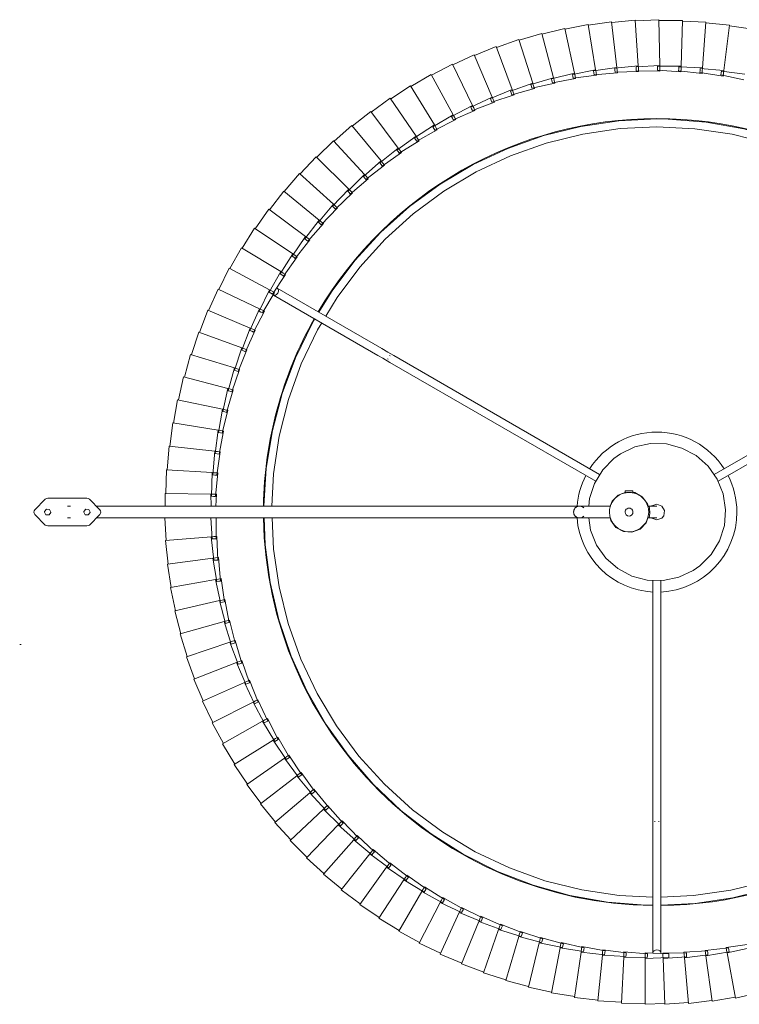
# Model space of a CAD drawing. Header units: millimetres. Extents: x 2216 to 4596, y 810 to 6843.
# Tile 7 of 9: x 2928 to 3294, y 6342 to 6843. Entities that reach past the tile are written whole.
import ezdxf

# ---------------------------------------------------------------- set-up
doc = ezdxf.new("R2010")
doc.units = ezdxf.units.MM
doc.layers.add('E-LITE-EQPM', color=7, linetype='Continuous', lineweight=20)

# ---------------------------------------------------------------- blocks, each defined once
blk = doc.blocks.new('68604_Lamp - 68604-45 SAMBA Black_yellow pendant lamp with plug _Plugged in Ceiling_-557170-Planta_PDF Fixing Holes')
at = {"layer": 'E-LITE-EQPM'}
for p, q in [((15.7, 331.19), (76.14, 435.87)), ((79.61, 433.87), (19.16, 329.17)), ((-244.64, 351.71), (-247.23, 339.98)), ((-224.3, 335.71), (-221.71, 347.43)), ((-219.74, 347.07), (-221.55, 335.2)), ((247.36, 336.87), (245.7, 348.77)), ((222.41, 332.54), (219.96, 344.29)), ((222.71, 344.77), (224.37, 332.88)), ((-246.84, 339.9), (-248.87, 328.07)), ((-247.23, 339.98), (-224.3, 335.71)), ((-225.75, 324.9), (-223.73, 336.73)), ((-223.91, 335.64), (-224.3, 335.71)), ((-222.92, 335.45), (-223.91, 335.64)), ((-223.73, 336.73), (-222.74, 336.6)), ((-221.75, 336.46), (-222.98, 324.52)), ((-222.74, 336.6), (-221.75, 336.46)), ((247.76, 336.92), (224.61, 334.03)), ((248.85, 324.96), (247.76, 336.92)), ((-221.55, 335.2), (-222.92, 335.45)), ((221.83, 333.69), (223.22, 333.86)), ((223.71, 321.83), (221.83, 333.69)), ((223.39, 332.71), (222.41, 332.54)), ((223.22, 333.86), (224.22, 333.98)), ((224.37, 332.88), (223.39, 332.71)), ((224.22, 333.98), (224.61, 334.03)), ((224.61, 334.03), (225.69, 322.07)), ((-248.47, 328), (-249.93, 316.09)), ((-248.87, 328.07), (-225.75, 324.9)), ((-226.69, 314.03), (-225.23, 325.95)), ((-225.23, 325.95), (-224.24, 325.86)), ((-224.24, 325.86), (-223.24, 325.77)), ((-223.24, 325.77), (-223.9, 313.78)), ((-225.37, 324.84), (-225.75, 324.9)), ((-224.37, 324.71), (-225.37, 324.84)), ((-222.98, 324.52), (-224.37, 324.71)), ((223.2, 323), (224.59, 323.1)), ((224.5, 311.06), (223.2, 323)), ((224.7, 321.95), (223.71, 321.83)), ((224.59, 323.1), (225.59, 323.18)), ((225.69, 322.07), (224.7, 321.95)), ((225.59, 323.18), (225.98, 323.21)), ((249.25, 324.98), (225.98, 323.21)), ((225.98, 323.21), (226.49, 311.21)), ((249.76, 312.99), (249.25, 324.98)), ((-249.53, 316.04), (-250.41, 304.07)), ((-249.93, 316.09), (-226.69, 314.03)), ((-227.1, 303.13), (-226.22, 315.11)), ((-226.3, 314), (-226.69, 314.03)), ((-225.3, 313.91), (-226.3, 314)), ((-226.22, 315.11), (-225.22, 315.07)), ((-223.9, 313.78), (-225.3, 313.91)), ((-225.22, 315.07), (-224.22, 315.03)), ((-224.22, 315.03), (-224.31, 303.02)), ((224.04, 312.26), (225.44, 312.3)), ((224.78, 300.27), (224.04, 312.26)), ((225.5, 311.14), (224.5, 311.06)), ((225.44, 312.3), (226.45, 312.33)), ((226.49, 311.21), (225.5, 311.14)), ((226.45, 312.33), (226.83, 312.34)), ((226.83, 312.34), (226.77, 300.33)), ((250.16, 312.99), (226.83, 312.34)), ((250.09, 300.98), (250.16, 312.99)), ((-227.04, 294), (-226.64, 306)), ((-226.64, 306), (-225.64, 306)), ((-225.64, 306), (-224.65, 306)), ((-224.65, 306), (-224.25, 294)), ((-250.41, 304.07), (-227.1, 303.13)), ((-250.04, 304.05), (-250.37, 294)), ((-226.74, 303.12), (-227.1, 303.13)), ((-225.7, 303.07), (-226.74, 303.12)), ((-224.31, 303.02), (-225.7, 303.07)), ((-224.17, 302), (-162.77, 302)), ((-157.62, 301), (-157.24, 301)), ((-155.7, 302), (-34.82, 302)), ((224.53, 289.49), (224.37, 301.49)), ((224.37, 301.49), (225.77, 301.46)), ((225.77, 301.46), (226.78, 301.44)), ((227.17, 301.43), (226.53, 289.45)), ((226.78, 301.44), (227.17, 301.43)), ((250.49, 300.97), (227.17, 301.43)), ((249.85, 288.98), (250.49, 300.97)), ((-162.77, 298), (-224.17, 298)), ((-157.24, 299), (-157.61, 299)), ((-34.88, 298), (-155.7, 298)), ((-3, 295.32), (-3, 295.89)), ((2.94, 297.34), (3.12, 297.5)), ((3, 295.89), (3, 295.32)), ((225.77, 300.3), (224.78, 300.27)), ((226.77, 300.33), (225.77, 300.3)), ((-250.37, 294), (-227.04, 294)), ((-249.98, 293.99), (-249.8, 281.99)), ((-226.65, 294), (-227.04, 294)), ((-226.67, 295.11), (-225.67, 295.16)), ((-226.49, 283.11), (-226.67, 295.11)), ((-225.64, 294), (-226.65, 294)), ((-225.67, 295.16), (-224.68, 295.21)), ((-224.25, 294), (-225.64, 294)), ((-224.68, 295.21), (-223.7, 283.24)), ((223.77, 278.72), (224.19, 290.72)), ((224.19, 290.72), (225.58, 290.62)), ((225.58, 290.62), (226.58, 290.56)), ((226.97, 290.53), (225.76, 278.58)), ((226.58, 290.56), (226.97, 290.53)), ((250.25, 288.94), (226.97, 290.53)), ((9.76, 287.84), (10.74, 287.84)), ((10.74, 285.84), (10.74, 287.84)), ((10.74, 283.84), (10.74, 285.84)), ((225.53, 289.47), (224.53, 289.49)), ((226.53, 289.45), (225.53, 289.47)), ((249.04, 277), (250.25, 288.94)), ((-249.8, 281.99), (-226.49, 283.11)), ((-249.4, 282), (-248.65, 270.01)), ((-226.1, 283.13), (-226.49, 283.11)), ((-226.17, 284.24), (-225.18, 284.33)), ((-225.42, 272.25), (-226.17, 284.24)), ((-225.1, 283.17), (-226.1, 283.13)), ((-225.18, 284.33), (-224.19, 284.43)), ((-223.7, 283.24), (-225.1, 283.17)), ((-224.19, 284.43), (-222.64, 272.52)), ((10.74, 283.84), (9.76, 283.84)), ((-3, 270.84), (-3, 276.37)), ((3, 276.37), (3, 270.84)), ((222.49, 268), (223.48, 279.97)), ((223.48, 279.97), (224.87, 279.81)), ((224.76, 278.65), (223.77, 278.72)), ((226.26, 279.65), (224.47, 267.77)), ((225.76, 278.58), (224.76, 278.65)), ((224.87, 279.81), (225.87, 279.69)), ((225.87, 279.69), (226.26, 279.65)), ((249.43, 276.94), (226.26, 279.65)), ((247.65, 265.07), (249.43, 276.94)), ((-248.65, 270.01), (-225.42, 272.25)), ((-225.03, 272.29), (-225.42, 272.25)), ((-225.16, 273.4), (-224.17, 273.54)), ((-223.83, 261.46), (-225.16, 273.4)), ((-224.03, 272.39), (-225.03, 272.29)), ((-224.17, 273.54), (-223.18, 273.68)), ((-222.64, 272.52), (-224.03, 272.39)), ((-223.18, 273.68), (-221.06, 261.86)), ((19.19, 270.83), (79.64, 166.12)), ((-248.25, 270.05), (-246.92, 258.11)), ((76.18, 164.12), (15.72, 268.85)), ((220.69, 257.36), (222.26, 269.27)), ((222.26, 269.27), (223.64, 269.04)), ((223.48, 267.89), (222.49, 268)), ((225.02, 268.81), (222.66, 257.04)), ((224.47, 267.77), (223.48, 267.89)), ((223.64, 269.04), (224.63, 268.87)), ((224.63, 268.87), (225.02, 268.81)), ((248.04, 265), (225.02, 268.81)), ((-246.92, 258.11), (-223.83, 261.46)), ((-223.44, 261.52), (-223.83, 261.46)), ((-223.62, 262.62), (-222.64, 262.81)), ((-221.72, 250.76), (-223.62, 262.62)), ((-222.45, 261.66), (-223.44, 261.52)), ((-222.64, 262.81), (-221.66, 263)), ((-221.06, 261.86), (-222.45, 261.66)), ((-221.66, 263), (-218.98, 251.29)), ((245.68, 253.22), (248.04, 265)), ((-246.52, 258.16), (-244.62, 246.31)), ((218.39, 246.82), (220.53, 258.63)), ((223.26, 258.04), (220.34, 246.4)), ((220.53, 258.63), (221.9, 258.34)), ((221.68, 257.2), (220.69, 257.36)), ((222.66, 257.04), (221.68, 257.2)), ((221.9, 258.34), (222.88, 258.13)), ((222.88, 258.13), (223.26, 258.04)), ((246.07, 253.13), (223.26, 258.04)), ((-244.62, 246.31), (-221.72, 250.76)), ((-221.34, 250.83), (-221.72, 250.76)), ((-221.57, 251.92), (-220.6, 252.16)), ((-219.1, 240.17), (-221.57, 251.92)), ((-220.35, 251.03), (-221.34, 250.83)), ((-220.6, 252.16), (-219.63, 252.4)), ((-218.98, 251.29), (-220.35, 251.03)), ((-219.63, 252.4), (-216.39, 240.84)), ((243.15, 241.48), (246.07, 253.13)), ((-244.23, 246.37), (-241.76, 234.62)), ((215.59, 236.4), (218.29, 248.1)), ((220.99, 247.38), (217.52, 235.88)), ((218.29, 248.1), (219.64, 247.74)), ((219.37, 246.61), (218.39, 246.82)), ((220.34, 246.4), (219.37, 246.61)), ((219.64, 247.74), (220.61, 247.48)), ((220.61, 247.48), (220.99, 247.38)), ((243.54, 241.37), (220.99, 247.38)), ((-219, 241.34), (-218.05, 241.62)), ((-215.98, 229.72), (-219, 241.34)), ((-217.74, 240.5), (-218.72, 240.27)), ((-218.05, 241.62), (-217.09, 241.91)), ((-216.39, 240.84), (-217.74, 240.5)), ((-217.09, 241.91), (-213.3, 230.52)), ((240.06, 229.88), (243.54, 241.37)), ((-241.76, 234.62), (-219.1, 240.17)), ((-218.72, 240.27), (-219.1, 240.17)), ((212.29, 226.12), (215.55, 237.68)), ((218.21, 236.83), (214.19, 225.52)), ((215.55, 237.68), (216.88, 237.25)), ((216.55, 236.14), (215.59, 236.4)), ((217.52, 235.88), (216.55, 236.14)), ((216.88, 237.25), (217.84, 236.95)), ((217.84, 236.95), (218.21, 236.83)), ((240.44, 229.75), (218.21, 236.83)), ((-241.37, 234.71), (-238.35, 223.09)), ((-215.93, 230.89), (-214.99, 231.22)), ((-212.35, 219.43), (-215.93, 230.89)), ((-214.99, 231.22), (-214.05, 231.55)), ((-213.3, 230.52), (-214.64, 230.12)), ((-214.05, 231.55), (-209.72, 220.36)), ((-238.35, 223.09), (-215.98, 229.72)), ((-215.6, 229.83), (-215.98, 229.72)), ((-214.64, 230.12), (-215.6, 229.83)), ((208.5, 216.02), (212.31, 227.4)), ((214.93, 226.43), (210.37, 215.32)), ((213.24, 225.82), (212.29, 226.12)), ((212.31, 227.4), (213.62, 226.92)), ((214.19, 225.52), (213.24, 225.82)), ((213.62, 226.92), (214.56, 226.56)), ((214.56, 226.56), (214.93, 226.43)), ((236.79, 218.29), (214.93, 226.43)), ((236.42, 218.44), (240.44, 229.75)), ((-237.96, 223.2), (-234.38, 211.74)), ((-212.37, 220.61), (-211.44, 220.98)), ((-208.24, 209.33), (-212.37, 220.61)), ((-211.44, 220.98), (-210.52, 221.36)), ((-210.52, 221.36), (-205.65, 210.38)), ((-234.38, 211.74), (-212.35, 219.43)), ((-211.99, 219.56), (-212.35, 219.43)), ((-211.03, 219.9), (-211.99, 219.56)), ((-209.72, 220.36), (-211.03, 219.9)), ((204.22, 206.11), (208.58, 217.3)), ((211.15, 216.2), (206.06, 205.32)), ((209.43, 215.67), (208.5, 216.02)), ((208.58, 217.3), (209.86, 216.75)), ((210.37, 215.32), (209.43, 215.67)), ((209.86, 216.75), (210.79, 216.35)), ((210.79, 216.35), (211.15, 216.2)), ((232.6, 207.02), (211.15, 216.2)), ((232.23, 207.18), (236.79, 218.29)), ((-234, 211.86), (-229.87, 200.59)), ((-208.31, 210.5), (-207.41, 210.92)), ((-203.65, 199.44), (-208.31, 210.5)), ((-207.41, 210.92), (-206.5, 211.34)), ((-206.5, 211.34), (-201.11, 200.61)), ((-229.87, 200.59), (-208.24, 209.33)), ((-207.88, 209.48), (-208.24, 209.33)), ((-206.95, 209.86), (-207.88, 209.48)), ((-205.65, 210.38), (-206.95, 209.86)), ((199.48, 196.41), (204.37, 207.38)), ((206.88, 206.16), (201.28, 195.54)), ((205.14, 205.71), (204.22, 206.11)), ((204.37, 207.38), (205.62, 206.77)), ((206.06, 205.32), (205.14, 205.71)), ((205.62, 206.77), (206.53, 206.33)), ((206.53, 206.33), (206.88, 206.16)), ((227.87, 195.96), (206.88, 206.16)), ((227.51, 196.14), (232.6, 207.02)), ((-229.5, 200.73), (-224.84, 189.67)), ((-203.78, 200.61), (-202.89, 201.07)), ((-198.59, 189.78), (-203.78, 200.61)), ((-202.89, 201.07), (-202.01, 201.53)), ((-201.11, 200.61), (-202.38, 200.02)), ((-202.01, 201.53), (-196.11, 191.07)), ((-224.84, 189.67), (-203.65, 199.44)), ((-203.29, 199.6), (-203.65, 199.44)), ((-202.38, 200.02), (-203.29, 199.6)), ((194.28, 186.96), (199.68, 197.68)), ((202.14, 196.34), (196.03, 186)), ((200.38, 195.98), (199.48, 196.41)), ((199.68, 197.68), (200.91, 197.01)), ((201.28, 195.54), (200.38, 195.98)), ((200.91, 197.01), (201.79, 196.52)), ((201.79, 196.52), (202.14, 196.34)), ((222.61, 185.14), (202.14, 196.34)), ((222.26, 185.34), (227.87, 195.96)), ((-198.77, 190.94), (-197.91, 191.44)), ((-193.07, 180.37), (-198.77, 190.94)), ((-197.35, 190.42), (-198.24, 189.96)), ((-197.91, 191.44), (-197.05, 191.94)), ((-196.11, 191.07), (-197.35, 190.42)), ((-197.05, 191.94), (-190.65, 181.78)), ((-224.47, 189.83), (-219.28, 179)), ((-219.28, 179), (-198.59, 189.78)), ((-198.24, 189.96), (-198.59, 189.78)), ((188.63, 177.76), (194.54, 188.21)), ((196.93, 186.75), (190.33, 176.72)), ((195.15, 186.48), (194.28, 186.96)), ((194.54, 188.21), (195.73, 187.48)), ((196.03, 186), (195.15, 186.48)), ((195.73, 187.48), (196.59, 186.96)), ((196.6, 186.96), (196.93, 186.75)), ((216.84, 174.59), (196.93, 186.75)), ((-213.22, 168.61), (-193.07, 180.37)), ((-193.3, 181.52), (-192.47, 182.06)), ((-187.1, 171.24), (-193.3, 181.52)), ((-192.73, 180.57), (-193.07, 180.37)), ((-191.86, 181.08), (-192.73, 180.57)), ((-192.47, 182.06), (-191.63, 182.61)), ((-190.65, 181.78), (-191.86, 181.08)), ((-191.63, 182.61), (-184.76, 172.76)), ((216.5, 174.81), (222.61, 185.14)), ((-218.92, 179.18), (-213.22, 168.61)), ((182.54, 168.85), (188.95, 179)), ((191.26, 177.43), (184.19, 167.73)), ((189.48, 177.24), (188.63, 177.76)), ((188.95, 179), (190.11, 178.22)), ((190.33, 176.72), (189.48, 177.24)), ((190.11, 178.22), (190.94, 177.65)), ((190.94, 177.65), (191.26, 177.43)), ((210.57, 164.33), (191.26, 177.43)), ((-206.67, 158.53), (-187.1, 171.24)), ((-187.39, 172.38), (-186.58, 172.96)), ((-180.7, 162.41), (-187.39, 172.38)), ((-186.77, 171.45), (-187.1, 171.24)), ((-185.93, 172), (-186.77, 171.45)), ((-186.58, 172.96), (-185.77, 173.54)), ((-184.76, 172.76), (-185.93, 172)), ((-185.77, 173.54), (-178.44, 164.04)), ((210.24, 164.56), (216.84, 174.59)), ((-212.87, 168.8), (-206.67, 158.53)), ((176.04, 160.24), (182.93, 170.07)), ((185.16, 168.39), (177.63, 159.04)), ((183.37, 168.29), (182.54, 168.85)), ((182.93, 170.07), (184.04, 169.23)), ((184.19, 167.73), (183.37, 168.29)), ((184.04, 169.23), (184.85, 168.63)), ((184.85, 168.63), (185.16, 168.39)), ((203.81, 154.38), (185.16, 168.39)), ((-199.64, 148.77), (-180.7, 162.41)), ((-181.05, 163.53), (-180.27, 164.15)), ((-173.89, 153.89), (-181.05, 163.53)), ((-180.39, 162.63), (-180.7, 162.41)), ((-179.57, 163.22), (-180.39, 162.63)), ((-180.27, 164.15), (-179.49, 164.77)), ((-178.44, 164.04), (-179.57, 163.22)), ((-179.49, 164.77), (-171.7, 155.63)), ((78.01, 162.96), (77.81, 163.29)), ((79.55, 164.29), (79.73, 163.97)), ((169.12, 151.95), (176.48, 161.44)), ((176.48, 161.44), (177.55, 160.55)), ((177.55, 160.55), (178.33, 159.91)), ((203.5, 154.62), (210.57, 164.33)), ((-206.33, 158.74), (-199.64, 148.77)), ((-174.29, 154.99), (-173.54, 155.65)), ((-173.54, 155.65), (-172.79, 156.31)), ((-171.7, 155.63), (-172.8, 154.76)), ((-172.79, 156.31), (-164.58, 147.55)), ((110.41, 104.83), (79.71, 158)), ((83.18, 160), (113.88, 106.83)), ((178.63, 159.66), (170.66, 150.68)), ((176.83, 159.64), (176.04, 160.24)), ((177.63, 159.04), (176.83, 159.64)), ((178.33, 159.91), (178.63, 159.66)), ((196.59, 144.76), (178.63, 159.66)), ((-192.15, 139.36), (-173.89, 153.89)), ((-166.68, 145.71), (-174.29, 154.99)), ((-173.59, 154.13), (-173.89, 153.89)), ((-172.8, 154.76), (-173.59, 154.13)), ((161.82, 144), (169.62, 153.13)), ((171.69, 151.25), (163.3, 142.66)), ((169.89, 151.31), (169.12, 151.95)), ((169.62, 153.13), (170.65, 152.19)), ((170.66, 150.68), (169.89, 151.31)), ((170.65, 152.19), (171.4, 151.51)), ((171.4, 151.51), (171.69, 151.25)), ((188.91, 135.51), (171.69, 151.25)), ((196.29, 145.02), (203.81, 154.38)), ((-199.31, 148.99), (-192.15, 139.36)), ((-184.21, 130.32), (-166.68, 145.71)), ((-167.13, 146.79), (-166.41, 147.48)), ((-159.08, 137.88), (-167.13, 146.79)), ((-166.38, 145.96), (-166.68, 145.71)), ((-166.41, 147.48), (-165.69, 148.18)), ((-165.63, 146.63), (-166.38, 145.96)), ((-165.69, 148.18), (-157.07, 139.83)), ((-164.58, 147.55), (-165.63, 146.63)), ((-158.9, 139.67), (-158.21, 140.4)), ((-158.21, 140.4), (-149.2, 132.47)), ((154.15, 136.42), (162.38, 145.16)), ((164.35, 143.18), (155.55, 135)), ((162.56, 143.33), (161.82, 144)), ((162.38, 145.16), (163.36, 144.17)), ((163.3, 142.66), (162.56, 143.33)), ((163.36, 144.17), (164.07, 143.45)), ((164.07, 143.45), (164.35, 143.18)), ((180.79, 126.63), (164.35, 143.18)), ((188.62, 135.78), (196.59, 144.76)), ((-191.83, 139.6), (-184.21, 130.32)), ((-175.85, 121.67), (-159.08, 137.88)), ((-159.58, 138.94), (-158.9, 139.67)), ((-151.11, 130.43), (-159.58, 138.94)), ((-158.8, 138.15), (-159.08, 137.88)), ((-158.07, 138.85), (-158.8, 138.15)), ((-157.07, 139.83), (-158.07, 138.85)), ((146.12, 129.21), (154.76, 137.54)), ((156.63, 135.47), (147.45, 127.73)), ((154.85, 135.71), (154.15, 136.42)), ((154.76, 137.54), (155.69, 136.51)), ((155.55, 135), (154.85, 135.71)), ((155.69, 136.51), (156.37, 135.76)), ((156.37, 135.76), (156.63, 135.47)), ((172.26, 118.15), (156.63, 135.47)), ((180.52, 126.92), (188.91, 135.51)), ((-183.91, 130.57), (-175.85, 121.67)), ((-167.09, 113.43), (-151.11, 130.43)), ((-151.67, 131.47), (-151.02, 132.22)), ((-142.8, 123.37), (-151.67, 131.47)), ((-150.84, 130.72), (-151.11, 130.43)), ((-151.02, 132.22), (-150.37, 132.98)), ((-150.15, 131.45), (-150.84, 130.72)), ((-150.37, 132.98), (-140.98, 125.5)), ((-149.2, 132.47), (-150.15, 131.45)), ((137.75, 122.39), (146.78, 130.3)), ((146.78, 130.3), (147.66, 129.22)), ((-142.79, 125.17), (-142.18, 125.96)), ((-142.18, 125.96), (-132.44, 118.93)), ((-140.98, 125.5), (-141.89, 124.44)), ((148.55, 128.14), (139.01, 120.85)), ((146.79, 128.47), (146.12, 129.21)), ((147.45, 127.73), (146.79, 128.47)), ((147.66, 129.22), (148.3, 128.44)), ((148.3, 128.44), (148.55, 128.14)), ((163.34, 110.09), (148.55, 128.14)), ((172, 118.45), (180.79, 126.63)), ((-175.56, 121.94), (-167.09, 113.43)), ((-157.94, 105.62), (-142.8, 123.37)), ((-143.4, 124.38), (-142.79, 125.17)), ((-134.15, 116.72), (-143.4, 124.38)), ((-142.54, 123.67), (-142.8, 123.37)), ((-141.89, 124.44), (-142.54, 123.67)), ((129.06, 115.98), (138.46, 123.45)), ((140.13, 121.21), (130.25, 114.38)), ((138.38, 121.62), (137.75, 122.39)), ((139.01, 120.85), (138.38, 121.62)), ((138.46, 123.45), (139.3, 122.33)), ((139.3, 122.33), (139.9, 121.52)), ((139.9, 121.52), (140.13, 121.21)), ((154.03, 102.47), (140.13, 121.21)), ((-148.43, 98.26), (-134.15, 116.72)), ((-134.8, 117.7), (-134.23, 118.51)), ((-125.2, 110.49), (-134.8, 117.7)), ((-134.23, 118.51), (-133.66, 119.33)), ((-133.92, 117.03), (-134.15, 116.72)), ((-133.3, 117.83), (-133.92, 117.03)), ((-133.66, 119.33), (-123.6, 112.78)), ((-132.44, 118.93), (-133.3, 117.83)), ((120.08, 110), (129.83, 117.01)), ((129.66, 115.18), (129.06, 115.98)), ((129.83, 117.01), (130.61, 115.85)), ((130.61, 115.85), (131.17, 115.01)), ((163.09, 110.41), (172.26, 118.15)), ((-166.81, 113.72), (-157.94, 105.62)), ((-138.57, 91.37), (-125.2, 110.49)), ((-125.9, 111.43), (-125.37, 112.28)), ((-115.96, 104.7), (-125.9, 111.43)), ((-125.37, 112.28), (-124.83, 113.12)), ((-124.98, 110.81), (-125.2, 110.49)), ((-124.4, 111.64), (-124.98, 110.81)), ((-124.83, 113.12), (-114.47, 107.06)), ((-123.6, 112.78), (-124.4, 111.64)), ((110.82, 104.46), (120.9, 110.99)), ((120.9, 110.99), (121.62, 109.8)), ((131.38, 114.69), (121.19, 108.34)), ((130.25, 114.38), (129.66, 115.18)), ((131.17, 115.01), (131.38, 114.69)), ((144.37, 95.31), (131.38, 114.69)), ((-157.68, 105.92), (-148.43, 98.26)), ((-116.7, 105.61), (-116.21, 106.47)), ((-106.45, 99.36), (-116.7, 105.61)), ((-116.21, 106.47), (-115.72, 107.34)), ((-115.21, 105.88), (-115.75, 105.03)), ((-115.72, 107.34), (-105.08, 101.79)), ((-114.47, 107.06), (-115.21, 105.88)), ((101.31, 99.36), (111.68, 105.41)), ((111.68, 105.41), (112.35, 104.18)), ((122.34, 108.6), (111.85, 102.75)), ((120.64, 109.17), (120.08, 110)), ((121.19, 108.34), (120.64, 109.17)), ((121.62, 109.8), (122.14, 108.93)), ((122.14, 108.93), (122.34, 108.6)), ((134.38, 88.61), (122.34, 108.6)), ((153.8, 102.8), (163.34, 110.09)), ((-128.4, 84.96), (-115.96, 104.7)), ((-115.75, 105.03), (-115.96, 104.7)), ((-107.23, 100.23), (-106.79, 101.12)), ((-96.69, 94.48), (-107.23, 100.23)), ((-106.79, 101.12), (-106.34, 102.01)), ((-106.34, 102.01), (-95.44, 96.97)), ((-105.76, 100.57), (-106.26, 99.69)), ((-105.08, 101.79), (-105.76, 100.57)), ((91.56, 94.73), (102.21, 100.27)), ((102.21, 100.27), (102.82, 99.01)), ((113.01, 102.95), (102.25, 97.61)), ((111.34, 103.6), (110.82, 104.46)), ((111.85, 102.75), (111.34, 103.6)), ((112.35, 104.18), (112.82, 103.29)), ((112.82, 103.29), (113.01, 102.95)), ((124.08, 82.41), (113.01, 102.95)), ((144.16, 95.64), (154.03, 102.47)), ((-148.18, 98.57), (-138.57, 91.37)), ((-117.93, 79.04), (-106.45, 99.36)), ((-106.26, 99.69), (-106.45, 99.36)), ((-97.52, 95.31), (-97.12, 96.22)), ((-86.72, 90.07), (-97.52, 95.31)), ((-97.12, 96.22), (-96.71, 97.13)), ((-96.71, 97.13), (-85.58, 92.62)), ((-96.07, 95.72), (-96.52, 94.82)), ((-95.44, 96.97), (-96.07, 95.72)), ((81.6, 90.58), (92.51, 95.6)), ((103.42, 97.75), (92.42, 92.93)), ((92.51, 95.6), (93.05, 94.31)), ((101.78, 98.49), (101.31, 99.36)), ((102.25, 97.61), (101.78, 98.49)), ((102.82, 99.01), (103.25, 98.1)), ((103.25, 98.1), (103.42, 97.75)), ((113.49, 76.7), (103.42, 97.75)), ((134.18, 88.96), (144.37, 95.31)), ((-138.34, 91.69), (-128.4, 84.96)), ((-107.18, 73.63), (-96.69, 94.48)), ((-96.52, 94.82), (-96.69, 94.48)), ((-87.58, 90.86), (-87.22, 91.79)), ((-76.54, 86.15), (-87.58, 90.86)), ((-87.22, 91.79), (-86.86, 92.72)), ((-86.86, 92.72), (-75.53, 88.75)), ((-86.56, 90.42), (-86.72, 90.07)), ((-86.15, 91.35), (-86.56, 90.42)), ((-85.58, 92.62), (-86.15, 91.35)), ((71.45, 86.9), (82.59, 91.39)), ((81.99, 89.66), (81.6, 90.58)), ((93.59, 93.02), (82.37, 88.74)), ((82.59, 91.39), (83.07, 90.08)), ((91.99, 93.83), (91.56, 94.73)), ((92.42, 92.93), (91.99, 93.83)), ((93.05, 94.31), (93.44, 93.38)), ((93.44, 93.38), (93.59, 93.02)), ((102.64, 71.51), (93.59, 93.02)), ((-128.18, 85.29), (-117.93, 79.04)), ((-96.19, 68.75), (-86.72, 90.07)), ((-84.98, 64.4), (-76.54, 86.15)), ((-77.44, 86.9), (-77.13, 87.84)), ((-66.19, 82.72), (-77.44, 86.9)), ((-77.13, 87.84), (-76.81, 88.79)), ((-76.81, 88.79), (-65.3, 85.37)), ((-76.4, 86.51), (-76.54, 86.15)), ((-76.03, 87.45), (-76.4, 86.51)), ((-75.53, 88.75), (-76.03, 87.45)), ((-66.85, 84.38), (-66.58, 85.35)), ((-66.58, 85.35), (-54.92, 82.48)), ((-65.3, 85.37), (-65.74, 84.04)), ((61.14, 83.72), (72.48, 87.67)), ((71.8, 85.96), (71.45, 86.9)), ((72.14, 85.03), (71.8, 85.96)), ((83.55, 88.77), (72.14, 85.03)), ((72.48, 87.67), (72.89, 86.34)), ((72.89, 86.34), (73.19, 85.37)), ((73.19, 85.37), (73.31, 85)), ((82.37, 88.74), (81.99, 89.66)), ((83.07, 90.08), (83.41, 89.13)), ((83.41, 89.13), (83.55, 88.77)), ((91.55, 66.85), (83.55, 88.77)), ((123.89, 82.76), (134.38, 88.61)), ((-73.57, 60.59), (-66.19, 82.72)), ((-67.12, 83.42), (-66.85, 84.38)), ((-55.68, 79.79), (-67.12, 83.42)), ((-66.06, 83.09), (-66.19, 82.72)), ((-65.74, 84.04), (-66.06, 83.09)), ((-56.65, 80.45), (-56.42, 81.42)), ((-45.04, 77.37), (-56.65, 80.45)), ((-56.42, 81.42), (-56.2, 82.4)), ((-56.2, 82.4), (-44.42, 80.09)), ((-55.57, 80.16), (-55.68, 79.79)), ((-55.3, 81.14), (-55.57, 80.17)), ((-54.92, 82.48), (-55.3, 81.14)), ((40.12, 78.85), (51.78, 81.7)), ((50.69, 81.03), (62.2, 84.44)), ((50.94, 80.07), (50.69, 81.03)), ((62.91, 81.73), (51.19, 79.1)), ((51.78, 81.7), (52.07, 80.33)), ((52.07, 80.33), (52.28, 79.35)), ((61.44, 82.77), (61.14, 83.72)), ((61.74, 81.81), (61.44, 82.77)), ((73.31, 85), (61.74, 81.81)), ((62.2, 84.44), (62.55, 83.08)), ((62.55, 83.08), (62.81, 82.11)), ((62.81, 82.11), (62.91, 81.73)), ((68.77, 59.15), (62.91, 81.73)), ((80.25, 62.73), (73.31, 85)), ((113.32, 77.07), (124.08, 82.41)), ((-117.72, 79.38), (-107.18, 73.63)), ((-62, 57.33), (-55.68, 79.79)), ((-50.28, 54.63), (-45.04, 77.37)), ((-46.04, 77.98), (-45.87, 78.96)), ((-34.3, 75.46), (-46.04, 77.98)), ((-45.87, 78.96), (-45.69, 79.95)), ((-45.69, 79.95), (-33.81, 78.21)), ((-44.96, 77.75), (-45.04, 77.37)), ((-44.73, 78.73), (-44.96, 77.75)), ((-44.42, 80.09), (-44.73, 78.73)), ((-38.44, 52.5), (-34.3, 75.46)), ((-35.33, 76.03), (-35.2, 77.02)), ((-23.49, 74.07), (-35.33, 76.03)), ((-35.2, 77.02), (-35.07, 78.01)), ((-35.07, 78.01), (-23.12, 76.84)), ((-34.24, 75.85), (-34.3, 75.46)), ((-34.06, 76.84), (-34.24, 75.85)), ((-33.81, 78.21), (-34.06, 76.84)), ((-24.54, 74.59), (-24.46, 75.58)), ((-24.46, 75.58), (-24.38, 76.58)), ((-24.38, 76.58), (-12.38, 75.99)), ((-23.3, 75.46), (-23.44, 74.46)), ((-23.12, 76.84), (-23.3, 75.46)), ((-13.66, 74.67), (-13.62, 75.66)), ((-13.62, 75.66), (-2.99, 75.65)), ((-12.38, 75.99), (-12.5, 74.6)), ((2.94, 75.54), (9.15, 75.83)), ((7.95, 75.39), (19.91, 76.53)), ((8.01, 74.39), (7.95, 75.39)), ((9.15, 75.83), (9.17, 74.44)), ((18.73, 76.03), (30.61, 77.74)), ((18.84, 75.04), (18.73, 76.03)), ((19.91, 76.53), (19.99, 75.14)), ((29.46, 77.18), (41.24, 79.47)), ((29.61, 76.2), (29.46, 77.18)), ((29.77, 75.21), (29.61, 76.2)), ((41.68, 76.71), (29.77, 75.21)), ((30.61, 77.74), (30.76, 76.35)), ((30.76, 76.35), (30.87, 75.35)), ((30.87, 75.35), (30.92, 74.97)), ((40.32, 77.88), (40.12, 78.85)), ((40.53, 76.9), (40.32, 77.88)), ((52.35, 78.96), (40.53, 76.9)), ((41.24, 79.47), (41.46, 78.09)), ((41.46, 78.09), (41.62, 77.09)), ((41.62, 77.09), (41.68, 76.71)), ((45.36, 53.66), (41.68, 76.71)), ((51.19, 79.1), (50.94, 80.07)), ((52.28, 79.35), (52.35, 78.96)), ((57.13, 56.13), (52.35, 78.96)), ((102.49, 71.88), (113.49, 76.7)), ((-107, 73.99), (-96.19, 68.75)), ((-26.51, 50.94), (-23.49, 74.07)), ((-12.61, 73.21), (-24.54, 74.59)), ((-23.44, 74.46), (-23.49, 74.07)), ((-14.53, 49.95), (-12.61, 73.21)), ((-13.69, 73.67), (-13.66, 74.67)), ((-2.99, 72.95), (-13.69, 73.67)), ((-12.58, 73.59), (-12.61, 73.21)), ((-12.5, 74.6), (-12.58, 73.59)), ((9.19, 73.04), (2.98, 73.16)), ((8.08, 73.4), (8.01, 74.39)), ((20.08, 73.74), (8.08, 73.4)), ((9.17, 74.44), (9.19, 73.43)), ((9.19, 73.43), (9.19, 73.04)), ((9.52, 49.71), (9.19, 73.04)), ((18.95, 74.04), (18.84, 75.04)), ((30.92, 74.97), (18.95, 74.04)), ((19.99, 75.14), (20.05, 74.13)), ((20.05, 74.13), (20.08, 73.74)), ((21.52, 50.45), (20.08, 73.74)), ((33.48, 51.77), (30.92, 74.97)), ((91.42, 67.23), (102.64, 71.51)), ((-96.02, 69.11), (-84.98, 64.4)), ((80.14, 63.11), (91.55, 66.85)), ((-84.83, 64.76), (-73.57, 60.59)), ((-73.44, 60.96), (-62, 57.33)), ((68.68, 59.54), (80.25, 62.73)), ((-61.88, 57.71), (-50.28, 54.63)), ((45.3, 54.06), (57.13, 56.13)), ((57.05, 56.52), (68.77, 59.15)), ((-50.18, 55.02), (-38.44, 52.5)), ((-38.36, 52.89), (-26.51, 50.94)), ((-26.45, 51.33), (-14.53, 49.95)), ((-14.49, 50.35), (-2.98, 49.57)), ((9.52, 50.11), (21.52, 50.45)), ((21.51, 50.85), (33.48, 51.77)), ((33.44, 52.17), (45.36, 53.66)), ((2.98, 49.83), (9.52, 49.71)), ((-6.59, 11.21), (-1.21, 16.59)), ((1.21, 16.59), (6.59, 11.21)), ((-7, 0), (-7, 10)), ((7, 10), (7, 0)), ((-3, 0), (-3, 1.67)), ((3, 0), (3, 1.67)), ((-7, -10), (-7, 0)), ((7, 0), (7, -10)), ((-1.21, -16.59), (-6.59, -11.21)), ((6.59, -11.21), (1.21, -16.59))]:
    blk.add_line(p, q, dxfattribs=at)
at = {"layer": 'E-LITE-EQPM', "flags": 128}
for points in [[(-199.9, 302), (-199.05, 319.43), (-196.22, 338.67), (-191.54, 357.54), (-185.04, 375.87), (-176.8, 393.49), (-166.88, 410.22), (-155.39, 425.91), (-142.42, 440.4), (-128.11, 453.57), (-112.59, 465.29), (-96.01, 475.44), (-78.51, 483.94), (-60.27, 490.7), (-41.47, 495.65), (-22.27, 498.75), (-2.86, 499.97), (16.58, 499.31), (35.86, 496.75), (54.8, 492.34), (73.22, 486.11), (90.95, 478.12), (98.15, 473.99)], [(96.18, 470.57), (92.21, 472.95), (74.8, 481.16), (56.66, 487.62), (37.98, 492.28), (18.93, 495.08), (-0.3, 495.99), (-19.52, 495.02), (-38.56, 492.16), (-57.23, 487.45), (-75.35, 480.93), (-92.73, 472.67), (-109.23, 462.74), (-124.67, 451.24), (-138.9, 438.27), (-151.8, 423.98), (-163.23, 408.49), (-173.09, 391.95), (-181.27, 374.53), (-187.71, 356.38), (-192.34, 337.69), (-195.11, 318.64), (-195.9, 302)], [(101.62, 472), (107.82, 468.44), (123.67, 457.17), (138.35, 444.42), (151.73, 430.3), (163.66, 414.94), (174.05, 398.5), (182.8, 381.13), (189.81, 362.99), (195.04, 344.26), (198.41, 325.11), (199.91, 305.72), (199.99, 300)], [(195.99, 300), (195.05, 319.23), (192.22, 338.27), (187.54, 356.95), (181.05, 375.07), (172.81, 392.47), (162.9, 408.98), (151.42, 424.44), (138.48, 438.69), (124.21, 451.61), (108.73, 463.07), (99.61, 468.52)], [(-27.31, 321.89), (-21.53, 327.59), (-14.59, 331.81), (-6.87, 334.32), (1.22, 334.98), (9.25, 333.76), (16.78, 330.71), (23.41, 326.02), (28.77, 319.93), (32.59, 312.76), (34.65, 304.9), (34.85, 296.79), (33.17, 288.84), (29.71, 281.5), (27.31, 278.11)], [(-2.96, 265.29), (-9.25, 266.24), (-16.78, 269.29), (-23.41, 273.98), (-28.77, 280.07), (-32.59, 287.24), (-34.65, 295.1), (-34.85, 303.21), (-33.17, 311.16), (-29.71, 318.5), (-27.31, 321.89)], [(-155.7, 302), (-159.92, 302), (-162.77, 302)], [(-3.12, 302.5), (-4, 299.95), (-3.06, 297.42), (-2.94, 297.35)], [(3.12, 297.5), (4, 300.05), (3.06, 302.58), (0.73, 303.93), (-1.94, 303.5), (-3.12, 302.5)], [(-2.98, 100.23), (-16.58, 100.69), (-35.86, 103.25), (-54.8, 107.66), (-73.22, 113.89), (-90.95, 121.88), (-107.82, 131.56), (-123.67, 142.83), (-138.35, 155.58), (-151.73, 169.7), (-163.66, 185.06), (-174.05, 201.5), (-182.8, 218.87), (-189.81, 237.01), (-195.04, 255.74), (-198.41, 274.89), (-199.91, 294.28), (-199.97, 298)], [(-195.9, 298), (-195.05, 280.77), (-192.22, 261.73), (-187.54, 243.05), (-181.05, 224.93), (-172.81, 207.53), (-162.9, 191.02), (-151.42, 175.56), (-138.48, 161.31), (-124.21, 148.39), (-108.73, 136.93), (-92.21, 127.05), (-74.8, 118.84), (-56.66, 112.38), (-37.98, 107.72), (-18.93, 104.92), (-2.99, 104.16)], [(-162.77, 298), (-159.13, 298), (-155.7, 298)], [(-3, 295.89), (-3, 298.64), (-3, 299.96), (-3, 300.01)], [(3, 300.01), (3, 299.09), (3, 296.6), (3, 295.89)], [(99.64, 131.49), (109.23, 137.26), (124.67, 148.76), (138.9, 161.73), (151.8, 176.02), (163.23, 191.51), (173.09, 208.05), (181.27, 225.47), (187.71, 243.62), (192.34, 262.31), (195.11, 281.36), (195.99, 300)], [(199.99, 300), (199.05, 280.57), (196.22, 261.33), (191.54, 242.46), (185.04, 224.13), (176.8, 206.51), (166.88, 189.78), (155.39, 174.09), (142.42, 159.6), (128.11, 146.43), (112.59, 134.71), (101.65, 128.01)], [(-3, 276.2), (-4.28, 276.48), (-7.78, 279.11), (-9.88, 282.96), (-10.19, 287.32), (-8.65, 291.43), (-5.54, 294.52), (-2.95, 295.47)], [(2.95, 295.49), (4.28, 295.2), (7.78, 292.58), (9.88, 288.73), (9.94, 287.84)], [(9.99, 283.84), (8.65, 280.26), (5.54, 277.17), (3, 276.23)], [(27.31, 278.11), (21.53, 272.41), (14.59, 268.19), (6.87, 265.68), (2.99, 265.36)], [(-3, 260.62), (-3, 262.28), (-3, 265.48), (-3, 269.65), (-3, 270.84)], [(3, 270.84), (3, 266.54), (3, 263.01), (3, 260.89), (3, 260.62)], [(-2.97, 260.85), (-3, 260.62), (-2.9, 259.84), (-2.6, 259.12), (-2.12, 258.49), (-1.5, 258.02), (-0.78, 257.72), (0, 257.62)], [(-3, 14.81), (-3, 15.02), (-3, 15.24), (-3, 17.67), (-3, 20.32), (-3, 23.23), (-3, 23.52), (-3, 23.82), (-3, 24.12), (-3, 27.21), (-3, 27.54), (-3, 27.87), (-3, 28.2), (-3, 31.54), (-3, 31.9), (-3, 32.27), (-3, 32.64), (-3, 33.02), (-3, 33.39), (-3, 33.77), (-3, 34.15), (-3, 34.54), (-3, 34.93), (-3, 35.32), (-3, 35.72), (-3, 36.12), (-3, 36.52), (-3, 36.92), (-3, 37.33), (-3, 37.75), (-3, 38.16), (-3, 38.58), (-3, 39.01), (-3, 39.43), (-3, 39.86), (-3, 40.3), (-3, 40.74), (-3, 41.18), (-3, 41.62), (-3, 42.07), (-3, 47.13), (-3, 47.63), (-3, 48.13), (-3, 48.64), (-3, 49.15), (-3, 49.67), (-3, 50.19), (-3, 50.72), (-3, 51.25), (-3, 51.79), (-3, 56.44), (-3, 57.03), (-3, 57.63), (-3, 58.23), (-3, 58.83), (-3, 63.86), (-3, 64.53), (-3, 65.2), (-3, 65.89), (-3, 66.58), (-3, 67.28), (-3, 67.98), (-3, 68.7), (-3, 69.42), (-3, 70.16), (-3, 70.9), (-3, 76.54), (-3, 82.41), (-3, 93.78), (-3, 94.88), (-3, 108.62), (-3, 114.55), (-3, 116.02), (-3, 117.51), (-3, 119.02), (-3, 120.55), (-3, 122.09), (-3, 123.65), (-3, 125.23), (-3, 126.81), (-3, 128.4), (-3, 130), (-3, 131.59), (-3, 133.19), (-3, 134.77), (-3, 136.35), (-3, 137.92), (-3, 139.47), (-3, 141.01), (-3, 151.64), (-3, 167.63), (-3, 181.11), (-3, 193.65), (-3, 205.56), (-3, 216.93), (-3, 227.76), (-3, 237.99), (-3, 247.49), (-3, 255.94), (-3, 260.62)], [(-2.12, 262.74), (-2.6, 262.12), (-2.9, 261.39), (-2.94, 261.04)], [(0, 257.62), (0.78, 257.72), (1.5, 258.02), (2.12, 258.49), (2.6, 259.12), (2.9, 259.84), (3, 260.62), (2.96, 260.95)], [(2.94, 261.04), (2.9, 261.39), (2.6, 262.12), (2.12, 262.74)], [(3, 14.81), (3, 15.02), (3, 15.24), (3, 17.67), (3, 20.32), (3, 23.23), (3, 23.52), (3, 23.82), (3, 24.12), (3, 27.21), (3, 27.54), (3, 27.87), (3, 28.2), (3, 31.54), (3, 31.9), (3, 32.27), (3, 32.64), (3, 33.02), (3, 33.39), (3, 33.77), (3, 34.15), (3, 34.54), (3, 34.93), (3, 35.32), (3, 35.72), (3, 36.12), (3, 36.52), (3, 36.92), (3, 37.33), (3, 37.75), (3, 38.16), (3, 38.58), (3, 39.01), (3, 39.43), (3, 39.86), (3, 40.3), (3, 40.74), (3, 41.18), (3, 41.62), (3, 42.07), (3, 47.13), (3, 47.63), (3, 48.13), (3, 48.64), (3, 49.15), (3, 49.67), (3, 50.19), (3, 50.72), (3, 51.25), (3, 51.79), (3, 56.44), (3, 57.03), (3, 57.63), (3, 58.23), (3, 58.83), (3, 63.86), (3, 64.53), (3, 65.2), (3, 65.89), (3, 66.58), (3, 67.28), (3, 67.98), (3, 68.7), (3, 69.42), (3, 70.16), (3, 70.9), (3, 76.54), (3, 82.41), (3, 93.78), (3, 94.88), (3, 108.62), (3, 109.99), (3, 111.38), (3, 112.79), (3, 114.23), (3, 115.7), (3, 117.18), (3, 118.68), (3, 120.21), (3, 121.75), (3, 123.31), (3, 124.88), (3, 126.46), (3, 128.05), (3, 129.65), (3, 131.24), (3, 132.84), (3, 134.43), (3, 136.01), (3, 137.58), (3, 139.13), (3, 140.67), (3, 151.95), (3, 167.85), (3, 181.31), (3, 193.84), (3, 205.74), (3, 217.1), (3, 227.93), (3, 238.15), (3, 247.63), (3, 256.06), (3, 260.62)], [(83.18, 160), (81.36, 163.15), (79.64, 166.12)], [(76.18, 164.12), (78.29, 160.47), (79.71, 158)], [(98.24, 125.92), (96.01, 124.56), (78.51, 116.06), (60.27, 109.3), (41.47, 104.35), (22.27, 101.25), (2.99, 100.03)], [(3, 104.14), (19.52, 104.98), (38.56, 107.84), (57.23, 112.55), (75.35, 119.07), (92.73, 127.33), (96.21, 129.43)], [(0, 8.4), (-1.35, 9.14), (-1.45, 10.67), (-0.23, 11.58), (0, 11.6)], [(0, 11.6), (1.35, 10.86), (1.45, 9.33), (0.23, 8.42), (0, 8.4)], [(0, -11.6), (-1.35, -10.86), (-1.45, -9.33), (-0.23, -8.42), (0, -8.4)], [(0, -8.4), (1.35, -9.14), (1.45, -10.67), (0.23, -11.58), (0, -11.6)]]:
    blk.add_lwpolyline(points, dxfattribs=at)
at = {"layer": 'E-LITE-EQPM'}
for centre, radius, start, end in [((0, 300), 200.2, 60.5708, 179.427), ((0, 300), 200.2, 0, 59.4248), ((0, 300), 40.71, 90, 177.1786), ((0, 300), 40.71, 62.8184, 90), ((0, 300), 40.71, 302.8788, 57.1675), ((0, 300), 200.2, 180.573, 269.1475), ((0, 300), 40.71, 182.8295, 265.8468), ((0, 285.84), 10, 90, 270), ((0, 285.84), 10, 270, 90), ((0, 300), 200.2, 300.583, 0), ((0, 285.84), 2, 90, 270), ((0, 285.84), 2, 90, 270), ((0, 285.84), 2, 270, 90), ((0, 285.84), 2, 270, 90), ((0, 300), 40.71, 274.2271, 297.2278), ((0, 300), 200.2, 270.855, 299.437), ((0, 15), 2, 52.8405, 127.1595), ((-5, 10), 2, 142.8405, 180), ((5, 10), 2, 0, 37.1595), ((-5, -10), 2, 180, 217.1595), ((5, -10), 2, 322.8405, 360), ((0, -15), 2, 232.8405, 307.1595)]:
    blk.add_arc(centre, radius, start, end, dxfattribs=at)
for centre, major_axis, start_param, end_param in [((-224.17, 300), (0, 2), 0, 0.243284), ((-224.17, 300), (0, 2), 3.141593, 6.283185), ((-224.17, 300), (0, 2), 2.991025, 3.141593), ((112.15, 105.83), (1.73, 1), 0, 3.141593), ((112.15, 105.83), (1.73, 1), 6.047876, 6.283185), ((112.15, 105.83), (1.73, 1), 3.141593, 3.239913)]:
    blk.add_ellipse(centre, major_axis=major_axis, ratio=0.707107, start_param=start_param, end_param=end_param, dxfattribs=at)
for points, knots in [([(0, 296.34), (-0.53, 296.34), (-1.58, 296.3), (-2.6, 296.15), (-3.02, 295.97), (-3.01, 295.86), (-2.95, 295.8)], [-1, -1, -1, -1, -0.8333333, -0.6666667, -0.5555556, -0.4444444, -0.4444444, -0.4444444, -0.4444444]), ([(-4.36, 294.85), (-4.36, 294.85), (-4.28, 294.88), (-3.87, 295.08), (-3.32, 295.29), (-2.9, 295.42)], [0, 0, 0, 0, 0.1428571, 0.2857143, 0.5380217, 0.5380217, 0.5380217, 0.5380217]), ([(2.9, 295.42), (3.08, 295.36), (3.42, 295.25), (3.76, 295.11), (3.98, 295.02), (4.11, 294.96), (4.22, 294.91), (4.32, 294.86), (4.36, 294.85), (4.36, 294.85)], [0.4621192, 0.4621192, 0.4621192, 0.4621192, 0.5714286, 0.6785714, 0.7321429, 0.7857143, 0.8392857, 0.8928571, 1, 1, 1, 1]), ([(9.92, 287.13), (9.93, 287.04), (9.95, 286.85), (9.98, 286.53), (10, 286.17), (10, 285.9), (10, 285.76)], [0.2777778, 0.2777778, 0.2777778, 0.2777778, 0.3333333, 0.3888889, 0.4444444, 0.5138889, 0.5138889, 0.5138889, 0.5138889]), ([(10, 285.76), (10, 285.68), (10, 285.54), (9.99, 285.26), (9.96, 284.91), (9.93, 284.67), (9.92, 284.56)], [0.5138889, 0.5138889, 0.5138889, 0.5138889, 0.5486111, 0.5833333, 0.6527778, 0.7222222, 0.7222222, 0.7222222, 0.7222222]), ([(9.9, 284.42), (9.89, 284.36), (9.87, 284.21), (9.82, 283.94), (9.8, 283.85), (9.8, 283.84)], [0.7531909, 0.7531909, 0.7531909, 0.7531909, 0.7916667, 0.8611111, 1, 1, 1, 1]), ([(-2.5, 276.16), (-2.84, 276.25), (-3.32, 276.4), (-3.76, 276.57), (-3.98, 276.66), (-4.11, 276.72), (-4.22, 276.77), (-4.32, 276.82), (-4.36, 276.84), (-4.36, 276.84)], [0.3874322, 0.3874322, 0.3874322, 0.3874322, 0.5714286, 0.6785714, 0.7321429, 0.7857143, 0.8392857, 0.8928571, 1, 1, 1, 1]), ([(4.36, 276.84), (4.36, 276.84), (4.28, 276.8), (3.84, 276.6), (3.17, 276.34), (2.58, 276.18), (2.5, 276.16)], [0, 0, 0, 0, 0.1428571, 0.2857143, 0.5714286, 0.6125678, 0.6125678, 0.6125678, 0.6125678])]:
    blk.add_open_spline(points, degree=3, knots=knots, dxfattribs=at)
for points in [[(2.95, 295.8), (3.01, 295.86), (3.02, 295.98), (2.66, 296.13), (1.98, 296.25), (1.05, 296.32), (0.35, 296.34), (0, 296.34)], [(9.8, 287.84), (9.8, 287.84), (9.81, 287.82), (9.82, 287.73), (9.85, 287.58), (9.87, 287.45), (9.89, 287.38)], [(-2.96, 260.1), (-3, 260.38), (-3.01, 260.67), (-2.98, 260.95)], [(2.95, 261.14), (3.01, 260.79), (3.01, 260.09), (2.65, 259.09), (1.97, 258.27), (1.05, 257.74), (0.35, 257.62), (0, 257.62)], [(0, 257.62), (-0.35, 257.62), (-1.05, 257.74), (-1.97, 258.27), (-2.65, 259.09), (-2.89, 259.76), (-2.96, 260.1)]]:
    blk.add_open_spline(points, degree=3, dxfattribs=at)

msp = doc.modelspace()

# ---------------------------------------------------------------- linework, layer by layer
at = {"layer": 'E-LITE-EQPM'}
msp.add_line((2928.12, 6524.95), (2928.95, 6524.95), dxfattribs=at)

# ---------------------------------------------------------------- block references
at = {"layer": 'E-LITE-EQPM', "extrusion": (0, 0, -1), "rotation": 89.99999999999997}
msp.add_blockref('68604_Lamp - 68604-45 SAMBA Black_yellow pendant lamp with plug _Plugged in Ceiling_-557170-Planta_PDF Fixing Holes', (-2952.37, 6592.34), dxfattribs=at)

doc.saveas('drawing.dxf')
